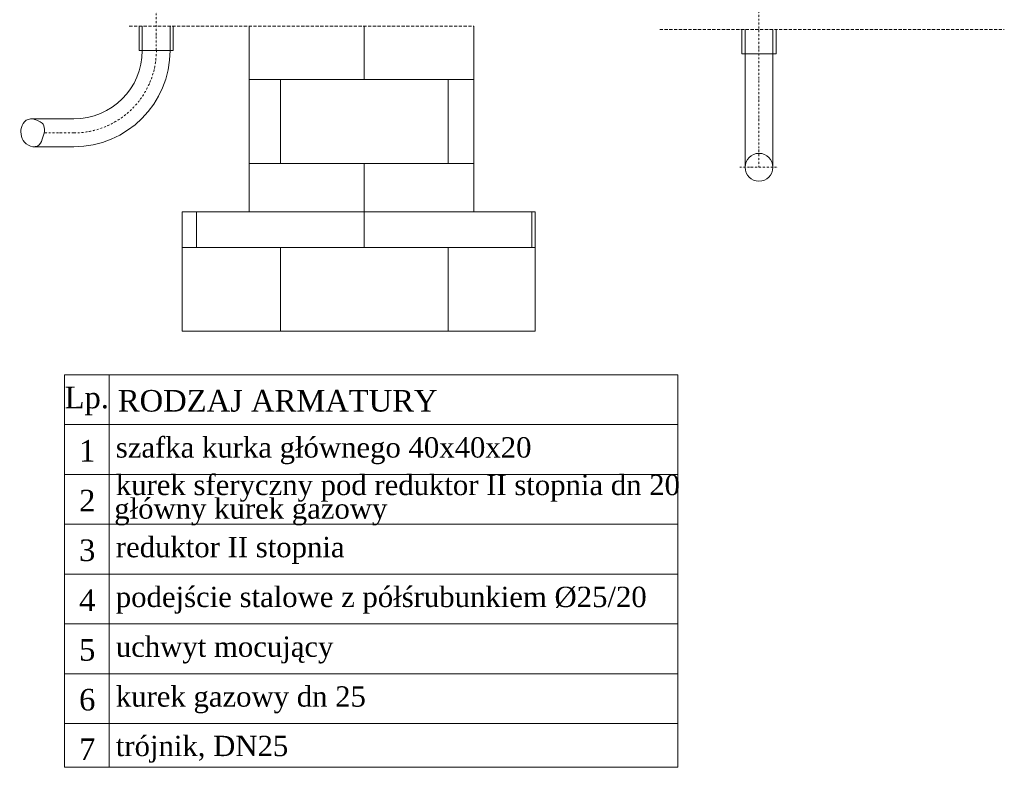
# Model space of a CAD drawing. Header units: centimetres. Extents: x 843425950 to 843478602, y 588811213 to 588851397.
# Tile 3 of 89: x 843435726 to 843437690, y 588811615 to 588813107. Entities that reach past the tile are written whole.
import ezdxf

# ---------------------------------------------------------------- set-up
doc = ezdxf.new("R2010")
doc.units = ezdxf.units.CM
doc.header["$MEASUREMENT"] = 0
for name, pattern in [('DASHDOT', [25.4, 12.7, -6.35, 0, -6.35]), ('DASHDOT2', [12.7, 6.35, -3.175, 0, -3.175]), ('DASHED2', [9.525, 6.35, -3.175])]:
    doc.linetypes.add(name, pattern=pattern)
doc.layers.get('0').update_dxf_attribs({"lineweight": 5})
for name, color, linetype, lineweight in [('Armatura', 7, 'Continuous', 5), ('BETONY', 7, 'Continuous', 5), ('Osie', 1, 'DASHDOT2', 9)]:
    doc.layers.add(name, color=color, linetype=linetype, lineweight=lineweight)
doc.styles.get("Standard").update_dxf_attribs({"font": 'ARIAL.TTF'})

msp = doc.modelspace()

# ---------------------------------------------------------------- hatches: boundary and pattern name
at = {"layer": 'Armatura', "linetype": 'ByBlock', "ltscale": 0.05}
h = msp.add_hatch(dxfattribs=at)
h.set_pattern_fill('AR-B816', color=256, scale=0.823082, style=0)
h.set_pattern_definition([(0, (843430391.97, 588829377.43), (0, 167.2503), []), (90, (843430391.97, 588829377.43), (-167.2503, 167.2503), [167.2503, -167.2503])])
h.paths.add_polyline_path([(843436183.41562, 588815171.93327), (843436183.41562, 588815830.01835), (843436631.83076, 588815830.01835), (843436631.83076, 588815172.00034)])
h.paths.add_polyline_path([(843436631.83076, 588815122.58307), (843436631.83076, 588814157.71464), (843436183.41562, 588814157.71464), (843436183.41562, 588815122.80743)])
h.paths.add_polyline_path([(843436631.83076, 588814157.71464), (843436183.41562, 588814157.71464), (843436183.41562, 588813126.1264), (843436631.83076, 588813126.1264)])
h.paths.add_polyline_path([(843436631.83076, 588813093.84631), (843436183.41562, 588813093.84631), (843436183.41562, 588812723.61124), (843436631.83076, 588812723.61124)])
h.paths.add_polyline_path([(843436754.3009, 588812723.61124), (843436049.94884, 588812723.61124), (843436049.94884, 588812485.41093), (843436754.3009, 588812485.41093)])

# ---------------------------------------------------------------- linework, layer by layer
at = {"linetype": 'DASHED2'}
for p, q in [((843435944.53614, 588813093.84631), (843436631.83076, 588813093.84631)), ((843437002.70795, 588813087.10244), (843437690.00258, 588813087.10244))]:
    msp.add_line(p, q, dxfattribs=at)
for p, q in [((843436183.41562, 588813093.84631), (843436183.41562, 588812723.61124)), ((843436631.83076, 588813093.84631), (843436631.83076, 588812723.61124)), ((843435833.84599, 588812908.81099), (843435752.32898, 588812908.81099)), ((843435833.84599, 588812853.33525), (843435752.32898, 588812853.33525)), ((843435815.13037, 588812398.21696), (843437038.86411, 588812398.21696)), ((843435815.13037, 588812398.21696), (843435815.13037, 588811615.40316)), ((843435904.09428, 588812398.21696), (843435904.09428, 588811615.40316)), ((843437038.86411, 588812398.21696), (843437038.86411, 588811615.40316)), ((843435815.13037, 588812298.85265), (843437038.86411, 588812298.85265)), ((843435815.13037, 588812199.48834), (843437038.86411, 588812199.48834)), ((843435815.13037, 588812100.12404), (843437038.86411, 588812100.12404)), ((843435815.13037, 588812000.75973), (843437038.86411, 588812000.75973)), ((843435815.13037, 588811901.39543), (843437038.86411, 588811901.39543)), ((843435815.13037, 588811802.03112), (843437038.86411, 588811802.03112)), ((843435815.13037, 588811702.66681), (843437038.86411, 588811702.66681)), ((843435815.13037, 588811615.40316), (843437038.86411, 588811615.40316))]:
    msp.add_line(p, q)
msp.add_circle((843437200.5881, 588812812.2452), 27.73787)
for radius in [192.04842, 136.57269]:
    msp.add_arc((843435833.84599, 588813045.38367), radius, 270, 0)
msp.add_spline([(843435752.32898, 588812908.81099), (843435772.35036, 588812898.09998), (843435770.8975, 588812868.13142), (843435761.22029, 588812854.59695), (843435752.32898, 588812853.33525), (843435735.5744, 588812862.33043), (843435730.73155, 588812895.68305), (843435742.83019, 588812907.76771), (843435752.32898, 588812908.81099)], degree=3)
at = {"layer": 'BETONY', "linetype": 'Continuous'}
for p, q in [((843435964.01014, 588813045.38367), (843436032.30294, 588813045.38367)), ((843437166.4417, 588813038.63981), (843437234.73451, 588813038.63981))]:
    msp.add_line(p, q, dxfattribs=at)
for points in [[(843435964.01014, 588813093.84631), (843435964.01014, 588813045.38367)], [(843435970.41867, 588813093.84631), (843435970.41867, 588813045.38367)], [(843436025.89441, 588813093.84631), (843436025.89441, 588813045.38367)], [(843436032.30294, 588813093.84631), (843436032.30294, 588813045.38367)], [(843436183.41562, 588813093.84631), (843436183.41562, 588812723.61124)], [(843437166.4417, 588813087.10244), (843437166.4417, 588813038.63981)], [(843437172.85024, 588813087.10244), (843437172.85024, 588812812.2452)], [(843437228.32597, 588813087.10244), (843437228.32597, 588812812.2452)], [(843437234.73451, 588813087.10244), (843437234.73451, 588813038.63981)]]:
    msp.add_lwpolyline(points, dxfattribs=at)
msp.add_lwpolyline([(843436049.94884, 588812723.61124), (843436754.3009, 588812723.61124), (843436754.3009, 588812485.41093), (843436049.94884, 588812485.41093)], close=True, dxfattribs=at)
at = {"layer": 'Osie', "linetype": 'DASHDOT', "ltscale": 0.3}
msp.add_line((843435833.84599, 588812880.76725), (843435774.50604, 588812880.76725), dxfattribs=at)
for points in [[(843435998.15654, 588815080.02556), (843435998.15654, 588813045.38367)], [(843437200.5881, 588814876.48307), (843437200.5881, 588812812.2452)], [(843437162.17386, 588812812.2452), (843437162.17386, 588812812.2452), (843437238.18118, 588812812.2452)]]:
    msp.add_lwpolyline(points, dxfattribs=at)
at = {"layer": 'Osie', "linetype": 'DASHDOT', "ltscale": 0.03}
msp.add_lwpolyline([(843437200.89397, 588812812.2452), (843437200.89397, 588812812.2452)], dxfattribs=at)
msp.add_lwpolyline([(843437200.89397, 588812812.2452), (843437200.89397, 588812812.2452)], dxfattribs=at)
at = {"layer": 'Osie', "linetype": 'DASHDOT', "ltscale": 0.3}
msp.add_arc((843435833.84599, 588813045.38367), 164.61642, 270, 0, dxfattribs=at)

# ---------------------------------------------------------------- texts
for s, insert, char_height, width, attachment_point in [('{\\fTimes New Roman|b0|i0|c238|p18;Lp.}', (843435859.68374, 588812346.15547), 43.047795, 833.8529017, 5), ('{\\fTimes New Roman|b0|i0|c238|p18;RODZAJ ARMATURY}', (843436240.51552, 588812346.15547), 43.047795, 833.8529017, 5), ('{\\fTimes New Roman|b0|i0|c238|p18;1}', (843435860.58198, 588812246.79117), 43.047795, 833.8529017, 5), ('{\\fTimes New Roman|b0|i0|c238|p18;szafka kurka głównego 40x40x20}', (843435917.62502, 588812246.79117), 40.587921, 1308.3143585, 4), ('{\\fTimes New Roman|b0|i0|c238|p18;kurek sferyczny pod reduktor II stopnia dn 20}', (843435917.62502, 588812171.95411), 40.587921, 1308.3143585, 4), ('{\\fTimes New Roman|b0|i0|c238|p18;2}', (843435860.58198, 588812147.42686), 43.047795, 833.8529017, 5), ('{\\fTimes New Roman|b0|i0|c238|p18;główny kurek gazowy}', (843435914.52384, 588812124.8142), 40.587921, 1308.3143585, 4), ('{\\fTimes New Roman|b0|i0|c238|p18;3}', (843435860.58198, 588812048.06255), 43.047795, 833.8529017, 5), ('\\fTimes New Roman|b0|i0|c238|p18;reduktor II stopnia ', (843435917.62502, 588812048.06255), 40.587921, 1308.3143585, 4), ('{\\fTimes New Roman|b0|i0|c238|p18;4}', (843435860.58198, 588811948.69825), 43.047795, 833.8529017, 5), ('{\\fTimes New Roman|b0|i0|c238|p18;uchwyt mocujący}', (843435917.62502, 588811849.33394), 40.587921, 1308.3143585, 4), ('{\\fTimes New Roman|b0|i0|c238|p18;5}', (843435860.58198, 588811849.33394), 43.047795, 833.8529017, 5), ('{\\fTimes New Roman|b0|i0|c238|p18;6}', (843435860.58198, 588811749.96964), 43.047795, 833.8529017, 5), ('{\\fTimes New Roman|b0|i0|c238|p18;7}', (843435860.58198, 588811651.39403), 43.047795, 833.8529017, 5)]:
    msp.add_mtext(s, dxfattribs=dict(insert=insert, char_height=char_height, width=width, attachment_point=attachment_point))
at = {"color": 0, "insert": (843435917.62502, 588811948.69825), "char_height": 40.587921, "width": 1308.3143585, "attachment_point": 4}
msp.add_mtext('{\\fTimes New Roman|b0|i0|c238|p18;podejście stalowe z półśrubunkiem %%C25/20}', dxfattribs=at)
at = {"color": 0, "lineweight": -2, "char_height": 40.587921, "width": 1308.3143585, "attachment_point": 4}
for s, insert in [('{\\fTimes New Roman|b0|i0|c238|p18;kurek gazowy dn 25}', (843435917.62502, 588811749.96964)), ('{\\fTimes New Roman|b0|i0|c238|p18;trójnik, DN25}', (843435917.62502, 588811651.39403))]:
    msp.add_mtext(s, dxfattribs=dict(at, insert=insert))

doc.saveas('drawing.dxf')
